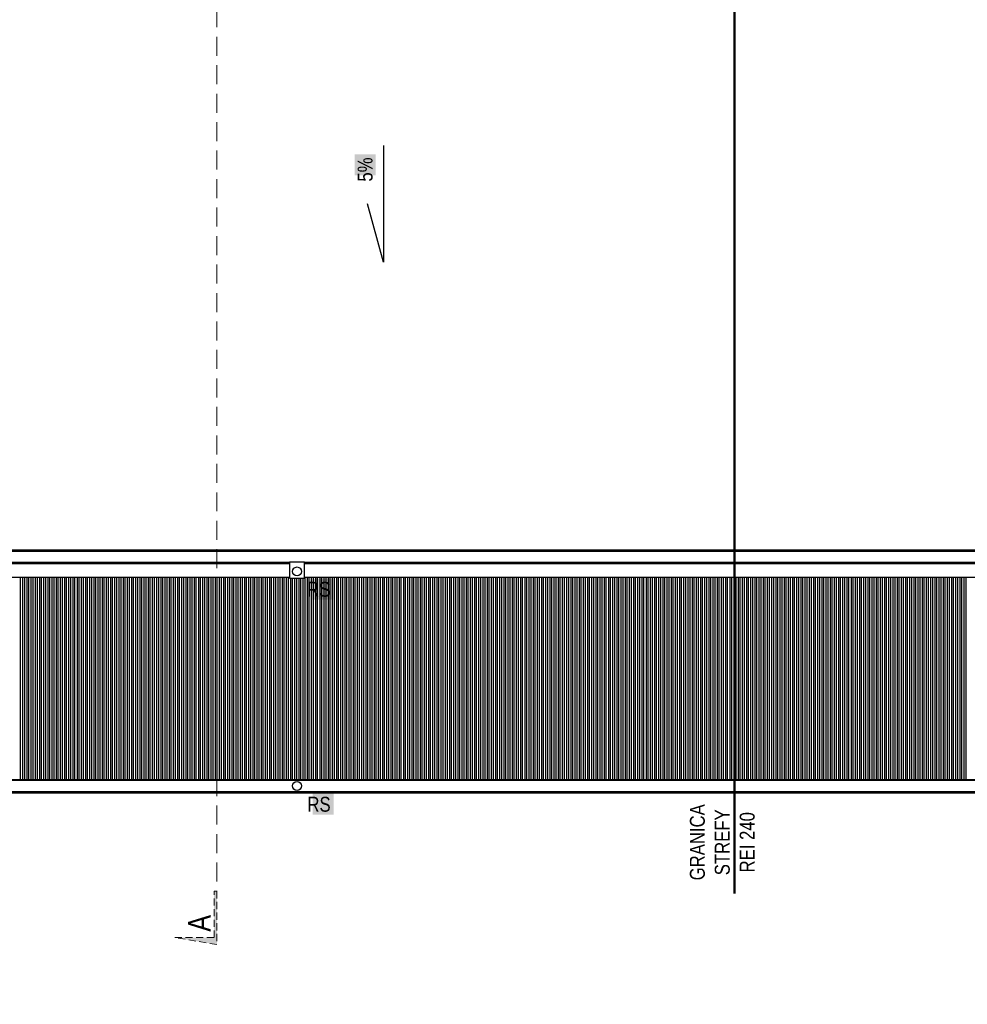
# Model space of a CAD drawing. Header units: millimetres. Extents: x 59331 to 112314, y -16110 to 34390.
# Tile 185 of 198: x 79134 to 80402, y 12269 to 13587. Entities that reach past the tile are written whole.
import ezdxf

# ---------------------------------------------------------------- set-up
doc = ezdxf.new("R2010")
doc.units = ezdxf.units.MM
doc.set_wipeout_variables(frame=1)
doc.linetypes.add('DASHED2', pattern=[0.375, 0.25, -0.125])
doc.linetypes.add('DASHEDX2', pattern=[38.1, 25.4, -12.7])
doc.layers.get('DEFPOINTS').update_dxf_attribs({"lineweight": 9})
for name, color, linetype in [('_HSA_OPIS', 43, 'Continuous'), ('_HSA_WIDOKOWE', 1, 'Continuous'), ('_HSA_WIDOKOWE_CIENKIE', 8, 'Continuous'), ('_HSA_WYM_100', 141, 'Continuous'), ('_HSA_ŚCIANY_CIENKIE', 2, 'Continuous')]:
    doc.layers.add(name, color=color, linetype=linetype)
doc.layers.add('_HSA_PRZEKROJE', color=12, linetype='DASHEDX2', lineweight=15)
doc.layers.add('_HSA_WYDZIELENIA_POŻAROWE_240_MIN', color=7, linetype='DASHED2', true_color=0xab1603)
doc.styles.add('ARIAL_100', font='Arial.ttf', dxfattribs={"width": 0.8, "height": 20})
doc.dimstyles.new('WYM_WEWN_100', dxfattribs={"dimtxt": 20, "dimasz": 2, "dimexe": 10, "dimexo": 0, "dimgap": 4, "dimtad": 1, "dimdec": 1, "dimrnd": 0.1, "dimtxsty": 'ARIAL_100', "dimblk": 'Wym-03', "dimcen": 0, "dimdle": 10, "dimse1": 1, "dimse2": 1, "dimclrt": 256, "dimazin": 2, "dimtfac": 1, "dimtdec": 1, "dimtix": 1, "dimtmove": 2, "dimatfit": 0, "dimfxl": 1, "dimtolj": 1, "dimtzin": 0, "dimarcsym": 0})

# ---------------------------------------------------------------- blocks, each defined once
blk = doc.blocks.new('*U368')
blk.add_wipeout([(-16.7, 0), (0, 0), (0, -10234), (-16.7, -10234)])
for p, q in [((-15, 0), (-15, -10234)), ((0, 0), (0, -10234))]:
    blk.add_line(p, q)
at = {"layer": '_HSA_WIDOKOWE_CIENKIE'}
blk.add_line((-16.7, 0), (-16.7, -10234), dxfattribs=at)
blk = doc.blocks.new('*U367')
blk.add_wipeout([(-16.7, 0), (0, 0), (0, -10264), (-16.7, -10264)])
for p, q in [((-15, 0), (-15, -10264)), ((0, 0), (0, -10264))]:
    blk.add_line(p, q)
at = {"layer": '_HSA_WIDOKOWE_CIENKIE'}
blk.add_line((-16.7, 0), (-16.7, -10264), dxfattribs=at)
blk = doc.blocks.new('A$Cc00aeabc')
blk.add_wipeout([(-21.4, 20), (0, 20), (0, 0), (-21.4, 0)])
blk.add_lwpolyline([(-21.4, 0), (0, 0), (0, 20), (-21.4, 20)], close=True)
at = {"layer": '_HSA_WIDOKOWE'}
blk.add_circle((-9, 10), 6, dxfattribs=at)
blk = doc.blocks.new('Wym-03')
for p, q in [((-4, 0), (4, 0)), ((0, 4), (0, -4))]:
    blk.add_line(p, q)
blk.add_lwpolyline([(-2.83, -2.83, 0.8, 0.8, 0), (2.83, 2.83, 0.05, 0.05, 0)], format="xyseb")
blk = doc.blocks.new('*D507')
at = {"layer": '_HSA_WYM_100', "color": 0, "lineweight": -2, "transparency": 16777216}
blk.add_line((76281.3, 12838.5), (76281.3, 11029.4), dxfattribs=at)
at = {"layer": 'DEFPOINTS', "color": 0, "transparency": 16777216}
for p in [(76431.3, 12840.5), (76281.3, 11027.4), (86739.3, 11027.4)]:
    blk.add_point(p, dxfattribs=at)
at = {"layer": '_HSA_WYM_100', "color": 0, "lineweight": -2, "transparency": 16777216, "xscale": 2, "yscale": 2, "zscale": 2}
for p, rotation in [((76281.3, 12840.5), 90), ((76281.3, 11027.4), 270)]:
    blk.add_blockref('Wym-03', p, dxfattribs=dict(at, rotation=rotation))
at = {"layer": '_HSA_WYM_100', "transparency": 16777216, "insert": (76267.1, 11934), "char_height": 20, "attachment_point": 5, "rotation": 90, "style": 'ARIAL_100'}
blk.add_mtext('\\A1;1813', dxfattribs=at)
blk = doc.blocks.new('*D508')
at = {"layer": '_HSA_WYM_100', "color": 0, "lineweight": -2, "transparency": 16777216}
blk.add_line((76433.3, 10877.4), (86737.3, 10877.4), dxfattribs=at)
at = {"layer": 'DEFPOINTS', "color": 0, "transparency": 16777216}
for p in [(76431.3, 12840.5), (86739.3, 12840.5), (86739.3, 10877.4)]:
    blk.add_point(p, dxfattribs=at)
at = {"layer": '_HSA_WYM_100', "color": 0, "lineweight": -2, "transparency": 16777216, "xscale": 2, "yscale": 2, "zscale": 2, "rotation": 180}
blk.add_blockref('Wym-03', (76431.3, 10877.4), dxfattribs=at)
at = {"layer": '_HSA_WYM_100', "color": 0, "lineweight": -2, "transparency": 16777216, "xscale": 2, "yscale": 2, "zscale": 2}
blk.add_blockref('Wym-03', (86739.3, 10877.4), dxfattribs=at)
at = {"layer": '_HSA_WYM_100', "transparency": 16777216, "insert": (81585.3, 10891.6), "char_height": 20, "attachment_point": 5, "style": 'ARIAL_100'}
blk.add_mtext('\\A1;10308', dxfattribs=at)
blk = doc.blocks.new('A$C5C2E07A2')
blk.add_hatch(color=256).paths.add_polyline_path([(0, 10), (0, 0), (190, 0), (165, 150), (165, 10)])
blk.add_lwpolyline([(0, 10), (0, 0), (190, 0), (165, 150), (165, 10), (0, 10)])

msp = doc.modelspace()

# ---------------------------------------------------------------- linework, layer by layer
at = {"layer": '_HSA_OPIS'}
msp.add_lwpolyline([(79620.58, 13418.12), (79620.58, 13262.12), (79599.02, 13340.12)], dxfattribs=at)
at = {"layer": '_HSA_WIDOKOWE', "ltscale": 0.5}
msp.add_line((76475.33, 12840.53), (86739.33, 12840.53), dxfattribs=at)
at = {"layer": '_HSA_WIDOKOWE_CIENKIE'}
for p, q in [((79134.97, 12570.04), (79134.97, 12840.53)), ((79138.11, 12570.04), (79138.11, 12840.53)), ((79140.57, 12570.04), (79140.57, 12840.53)), ((79143.71, 12570.04), (79143.71, 12840.53)), ((79146.17, 12570.04), (79146.17, 12840.53)), ((79149.31, 12570.04), (79149.31, 12840.53)), ((79151.77, 12570.04), (79151.77, 12840.53)), ((79154.91, 12570.04), (79154.91, 12840.53)), ((79157.36, 12570.04), (79157.36, 12840.53)), ((79160.51, 12570.04), (79160.51, 12840.53)), ((79162.96, 12570.04), (79162.96, 12840.53)), ((79166.11, 12570.04), (79166.11, 12840.53)), ((79168.56, 12570.04), (79168.56, 12840.53)), ((79171.71, 12570.04), (79171.71, 12840.53)), ((79174.16, 12570.04), (79174.16, 12840.53)), ((79177.31, 12570.04), (79177.31, 12840.53)), ((79179.76, 12570.04), (79179.76, 12840.53)), ((79182.91, 12570.04), (79182.91, 12840.53)), ((79185.36, 12570.04), (79185.36, 12840.53)), ((79188.5, 12570.04), (79188.5, 12840.53)), ((79190.96, 12570.04), (79190.96, 12840.53)), ((79194.1, 12570.04), (79194.1, 12840.53)), ((79196.56, 12570.04), (79196.56, 12840.53)), ((79199.7, 12570.04), (79199.7, 12840.53)), ((79202.16, 12570.04), (79202.16, 12840.53)), ((79205.3, 12570.04), (79205.3, 12840.53)), ((79207.76, 12570.04), (79207.76, 12840.53)), ((79210.9, 12570.04), (79210.9, 12840.53)), ((79213.36, 12570.04), (79213.36, 12840.53)), ((79216.5, 12570.04), (79216.5, 12840.53)), ((79218.96, 12570.04), (79218.96, 12840.53)), ((79222.1, 12570.04), (79222.1, 12840.53)), ((79224.55, 12570.04), (79224.55, 12840.53)), ((79227.7, 12570.04), (79227.7, 12840.53)), ((79230.15, 12570.04), (79230.15, 12840.53)), ((79233.3, 12570.04), (79233.3, 12840.53)), ((79235.75, 12570.04), (79235.75, 12840.53)), ((79238.9, 12570.04), (79238.9, 12840.53)), ((79241.35, 12570.04), (79241.35, 12840.53)), ((79244.5, 12570.04), (79244.5, 12840.53)), ((79246.95, 12570.04), (79246.95, 12840.53)), ((79250.1, 12570.04), (79250.1, 12840.53)), ((79252.55, 12570.04), (79252.55, 12840.53)), ((79255.69, 12570.04), (79255.69, 12840.53)), ((79258.15, 12570.04), (79258.15, 12840.53)), ((79261.29, 12570.04), (79261.29, 12840.53)), ((79263.75, 12570.04), (79263.75, 12840.53)), ((79266.89, 12570.04), (79266.89, 12840.53)), ((79269.35, 12570.04), (79269.35, 12840.53)), ((79272.49, 12570.04), (79272.49, 12840.53)), ((79274.95, 12570.04), (79274.95, 12840.53)), ((79278.09, 12570.04), (79278.09, 12840.53)), ((79280.55, 12570.04), (79280.55, 12840.53)), ((79283.69, 12570.04), (79283.69, 12840.53)), ((79286.15, 12570.04), (79286.15, 12840.53)), ((79289.29, 12570.04), (79289.29, 12840.53)), ((79291.74, 12570.04), (79291.74, 12840.53)), ((79294.89, 12570.04), (79294.89, 12840.53)), ((79297.34, 12570.04), (79297.34, 12840.53)), ((79300.49, 12570.04), (79300.49, 12840.53)), ((79302.94, 12570.04), (79302.94, 12840.53)), ((79306.09, 12570.04), (79306.09, 12840.53)), ((79308.54, 12570.04), (79308.54, 12840.53)), ((79311.69, 12570.04), (79311.69, 12840.53)), ((79314.14, 12570.04), (79314.14, 12840.53)), ((79317.29, 12570.04), (79317.29, 12840.53)), ((79319.74, 12570.04), (79319.74, 12840.53)), ((79322.88, 12570.04), (79322.88, 12840.53)), ((79325.34, 12570.04), (79325.34, 12840.53)), ((79328.48, 12570.04), (79328.48, 12840.53)), ((79330.94, 12570.04), (79330.94, 12840.53)), ((79334.08, 12570.04), (79334.08, 12840.53)), ((79336.54, 12570.04), (79336.54, 12840.53)), ((79339.68, 12570.04), (79339.68, 12840.53)), ((79342.14, 12570.04), (79342.14, 12840.53)), ((79345.28, 12570.04), (79345.28, 12840.53)), ((79347.74, 12570.04), (79347.74, 12840.53)), ((79350.88, 12570.04), (79350.88, 12840.53)), ((79353.34, 12570.04), (79353.34, 12840.53)), ((79356.48, 12570.04), (79356.48, 12840.53)), ((79358.93, 12570.04), (79358.93, 12840.53)), ((79362.08, 12570.04), (79362.08, 12840.53)), ((79364.53, 12570.04), (79364.53, 12840.53)), ((79367.68, 12570.04), (79367.68, 12840.53)), ((79370.13, 12570.04), (79370.13, 12840.53)), ((79373.28, 12570.04), (79373.28, 12840.53)), ((79375.73, 12570.04), (79375.73, 12840.53)), ((79378.88, 12570.04), (79378.88, 12840.53)), ((79381.33, 12570.04), (79381.33, 12840.53)), ((79384.48, 12570.04), (79384.48, 12840.53)), ((79386.93, 12570.04), (79386.93, 12840.53)), ((79390.07, 12570.04), (79390.07, 12840.53)), ((79392.53, 12570.04), (79392.53, 12840.53)), ((79395.67, 12570.04), (79395.67, 12840.53)), ((79398.13, 12570.04), (79398.13, 12840.53)), ((79401.27, 12570.04), (79401.27, 12840.53)), ((79403.73, 12570.04), (79403.73, 12840.53)), ((79406.87, 12570.04), (79406.87, 12840.53)), ((79409.33, 12570.04), (79409.33, 12840.53)), ((79412.47, 12570.04), (79412.47, 12840.53)), ((79414.93, 12570.04), (79414.93, 12840.53)), ((79418.07, 12570.04), (79418.07, 12840.53)), ((79420.53, 12570.04), (79420.53, 12840.53)), ((79423.67, 12570.04), (79423.67, 12840.53)), ((79426.12, 12570.04), (79426.12, 12840.53)), ((79429.27, 12570.04), (79429.27, 12840.53)), ((79431.72, 12570.04), (79431.72, 12840.53)), ((79434.87, 12570.04), (79434.87, 12840.53)), ((79437.32, 12570.04), (79437.32, 12840.53)), ((79440.47, 12570.04), (79440.47, 12840.53)), ((79442.92, 12570.04), (79442.92, 12840.53)), ((79446.07, 12570.04), (79446.07, 12840.53)), ((79448.52, 12570.04), (79448.52, 12840.53)), ((79451.67, 12570.04), (79451.67, 12840.53)), ((79454.12, 12570.04), (79454.12, 12840.53)), ((79457.26, 12570.04), (79457.26, 12840.53)), ((79459.72, 12570.04), (79459.72, 12840.53)), ((79462.86, 12570.04), (79462.86, 12840.53)), ((79465.32, 12570.04), (79465.32, 12840.53)), ((79468.46, 12570.04), (79468.46, 12840.53)), ((79470.92, 12570.04), (79470.92, 12840.53)), ((79474.06, 12570.04), (79474.06, 12840.53)), ((79476.52, 12570.04), (79476.52, 12840.53)), ((79479.66, 12570.04), (79479.66, 12840.53)), ((79482.12, 12570.04), (79482.12, 12840.53)), ((79485.26, 12570.04), (79485.26, 12840.53)), ((79487.72, 12570.04), (79487.72, 12840.53)), ((79490.86, 12570.04), (79490.86, 12840.53)), ((79493.31, 12570.04), (79493.31, 12840.53)), ((79496.46, 12570.04), (79496.46, 12840.53)), ((79498.91, 12570.04), (79498.91, 12840.53)), ((79502.06, 12570.04), (79502.06, 12840.53)), ((79504.51, 12570.04), (79504.51, 12840.53)), ((79507.66, 12570.04), (79507.66, 12840.53)), ((79510.11, 12570.04), (79510.11, 12840.53)), ((79513.26, 12570.04), (79513.26, 12840.53)), ((79515.71, 12570.04), (79515.71, 12840.53)), ((79518.86, 12570.04), (79518.86, 12840.53)), ((79521.31, 12570.04), (79521.31, 12840.53)), ((79524.45, 12570.04), (79524.45, 12840.53)), ((79526.91, 12570.04), (79526.91, 12840.53)), ((79530.05, 12570.04), (79530.05, 12840.53)), ((79532.51, 12570.04), (79532.51, 12840.53)), ((79535.65, 12570.04), (79535.65, 12840.53)), ((79538.11, 12570.04), (79538.11, 12840.53)), ((79541.25, 12570.04), (79541.25, 12840.53)), ((79543.71, 12570.04), (79543.71, 12840.53)), ((79546.85, 12570.04), (79546.85, 12840.53)), ((79549.31, 12570.04), (79549.31, 12840.53)), ((79552.45, 12570.04), (79552.45, 12840.53)), ((79554.91, 12570.04), (79554.91, 12840.53)), ((79558.05, 12570.04), (79558.05, 12840.53)), ((79560.5, 12570.04), (79560.5, 12840.53)), ((79563.65, 12570.04), (79563.65, 12840.53)), ((79566.1, 12570.04), (79566.1, 12840.53)), ((79569.25, 12570.04), (79569.25, 12840.53)), ((79571.7, 12570.04), (79571.7, 12840.53)), ((79574.85, 12570.04), (79574.85, 12840.53)), ((79577.3, 12570.04), (79577.3, 12840.53)), ((79580.45, 12570.04), (79580.45, 12840.53)), ((79582.9, 12570.04), (79582.9, 12840.53)), ((79586.05, 12570.04), (79586.05, 12840.53)), ((79588.5, 12570.04), (79588.5, 12840.53)), ((79591.64, 12570.04), (79591.64, 12840.53)), ((79594.1, 12570.04), (79594.1, 12840.53)), ((79597.24, 12570.04), (79597.24, 12840.53)), ((79599.7, 12570.04), (79599.7, 12840.53)), ((79602.84, 12570.04), (79602.84, 12840.53)), ((79605.3, 12570.04), (79605.3, 12840.53)), ((79608.44, 12570.04), (79608.44, 12840.53)), ((79610.9, 12570.04), (79610.9, 12840.53)), ((79614.04, 12570.04), (79614.04, 12840.53)), ((79616.5, 12570.04), (79616.5, 12840.53)), ((79619.64, 12570.04), (79619.64, 12840.53)), ((79622.1, 12570.04), (79622.1, 12840.53)), ((79625.24, 12570.04), (79625.24, 12840.53)), ((79627.69, 12570.04), (79627.69, 12840.53)), ((79630.84, 12570.04), (79630.84, 12840.53)), ((79633.29, 12570.04), (79633.29, 12840.53)), ((79636.44, 12570.04), (79636.44, 12840.53)), ((79638.89, 12570.04), (79638.89, 12840.53)), ((79642.04, 12570.04), (79642.04, 12840.53)), ((79644.49, 12570.04), (79644.49, 12840.53)), ((79647.64, 12570.04), (79647.64, 12840.53)), ((79650.09, 12570.04), (79650.09, 12840.53)), ((79653.24, 12570.04), (79653.24, 12840.53)), ((79655.69, 12570.04), (79655.69, 12840.53)), ((79658.83, 12570.04), (79658.83, 12840.53)), ((79661.29, 12570.04), (79661.29, 12840.53)), ((79664.43, 12570.04), (79664.43, 12840.53)), ((79666.89, 12570.04), (79666.89, 12840.53)), ((79670.03, 12570.04), (79670.03, 12840.53)), ((79672.49, 12570.04), (79672.49, 12840.53)), ((79675.63, 12570.04), (79675.63, 12840.53)), ((79678.09, 12570.04), (79678.09, 12840.53)), ((79681.23, 12570.04), (79681.23, 12840.53)), ((79683.69, 12570.04), (79683.69, 12840.53)), ((79686.83, 12570.04), (79686.83, 12840.53)), ((79689.29, 12570.04), (79689.29, 12840.53)), ((79692.43, 12570.04), (79692.43, 12840.53)), ((79694.88, 12570.04), (79694.88, 12840.53)), ((79698.03, 12570.04), (79698.03, 12840.53)), ((79700.48, 12570.04), (79700.48, 12840.53)), ((79703.63, 12570.04), (79703.63, 12840.53)), ((79706.08, 12570.04), (79706.08, 12840.53)), ((79709.23, 12570.04), (79709.23, 12840.53)), ((79711.68, 12570.04), (79711.68, 12840.53)), ((79714.83, 12570.04), (79714.83, 12840.53)), ((79717.28, 12570.04), (79717.28, 12840.53)), ((79720.43, 12570.04), (79720.43, 12840.53)), ((79722.88, 12570.04), (79722.88, 12840.53)), ((79726.02, 12570.04), (79726.02, 12840.53)), ((79728.48, 12570.04), (79728.48, 12840.53)), ((79731.62, 12570.04), (79731.62, 12840.53)), ((79734.08, 12570.04), (79734.08, 12840.53)), ((79737.22, 12570.04), (79737.22, 12840.53)), ((79739.68, 12570.04), (79739.68, 12840.53)), ((79742.82, 12570.04), (79742.82, 12840.53)), ((79745.28, 12570.04), (79745.28, 12840.53)), ((79748.42, 12570.04), (79748.42, 12840.53)), ((79750.88, 12570.04), (79750.88, 12840.53)), ((79754.02, 12570.04), (79754.02, 12840.53)), ((79756.48, 12570.04), (79756.48, 12840.53)), ((79759.62, 12570.04), (79759.62, 12840.53)), ((79762.07, 12570.04), (79762.07, 12840.53)), ((79765.22, 12570.04), (79765.22, 12840.53)), ((79767.67, 12570.04), (79767.67, 12840.53)), ((79770.82, 12570.04), (79770.82, 12840.53)), ((79773.27, 12570.04), (79773.27, 12840.53)), ((79776.42, 12570.04), (79776.42, 12840.53)), ((79778.87, 12570.04), (79778.87, 12840.53)), ((79782.02, 12570.04), (79782.02, 12840.53)), ((79784.47, 12570.04), (79784.47, 12840.53)), ((79787.62, 12570.04), (79787.62, 12840.53)), ((79790.07, 12570.04), (79790.07, 12840.53)), ((79793.21, 12570.04), (79793.21, 12840.53)), ((79795.67, 12570.04), (79795.67, 12840.53)), ((79798.81, 12570.04), (79798.81, 12840.53)), ((79801.27, 12570.04), (79801.27, 12840.53)), ((79804.41, 12570.04), (79804.41, 12840.53)), ((79806.87, 12570.04), (79806.87, 12840.53)), ((79810.01, 12570.04), (79810.01, 12840.53)), ((79812.47, 12570.04), (79812.47, 12840.53)), ((79815.61, 12570.04), (79815.61, 12840.53)), ((79818.07, 12570.04), (79818.07, 12840.53)), ((79821.21, 12570.04), (79821.21, 12840.53)), ((79823.67, 12570.04), (79823.67, 12840.53)), ((79826.81, 12570.04), (79826.81, 12840.53)), ((79829.26, 12570.04), (79829.26, 12840.53)), ((79832.41, 12570.04), (79832.41, 12840.53)), ((79834.86, 12570.04), (79834.86, 12840.53)), ((79838.01, 12570.04), (79838.01, 12840.53)), ((79840.46, 12570.04), (79840.46, 12840.53)), ((79843.61, 12570.04), (79843.61, 12840.53)), ((79846.06, 12570.04), (79846.06, 12840.53)), ((79849.21, 12570.04), (79849.21, 12840.53)), ((79851.66, 12570.04), (79851.66, 12840.53)), ((79854.81, 12570.04), (79854.81, 12840.53)), ((79857.26, 12570.04), (79857.26, 12840.53)), ((79860.4, 12570.04), (79860.4, 12840.53)), ((79862.86, 12570.04), (79862.86, 12840.53)), ((79866, 12570.04), (79866, 12840.53)), ((79868.46, 12570.04), (79868.46, 12840.53)), ((79871.6, 12570.04), (79871.6, 12840.53)), ((79874.06, 12570.04), (79874.06, 12840.53)), ((79877.2, 12570.04), (79877.2, 12840.53)), ((79879.66, 12570.04), (79879.66, 12840.53)), ((79882.8, 12570.04), (79882.8, 12840.53)), ((79885.26, 12570.04), (79885.26, 12840.53)), ((79888.4, 12570.04), (79888.4, 12840.53)), ((79890.86, 12570.04), (79890.86, 12840.53)), ((79894, 12570.04), (79894, 12840.53)), ((79896.45, 12570.04), (79896.45, 12840.53)), ((79899.6, 12570.04), (79899.6, 12840.53)), ((79902.05, 12570.04), (79902.05, 12840.53)), ((79905.2, 12570.04), (79905.2, 12840.53)), ((79907.65, 12570.04), (79907.65, 12840.53)), ((79910.8, 12570.04), (79910.8, 12840.53)), ((79913.25, 12570.04), (79913.25, 12840.53)), ((79916.4, 12570.04), (79916.4, 12840.53)), ((79918.85, 12570.04), (79918.85, 12840.53)), ((79921.99, 12570.04), (79921.99, 12840.53)), ((79924.45, 12570.04), (79924.45, 12840.53)), ((79927.59, 12570.04), (79927.59, 12840.53)), ((79930.05, 12570.04), (79930.05, 12840.53)), ((79933.19, 12570.04), (79933.19, 12840.53)), ((79935.65, 12570.04), (79935.65, 12840.53)), ((79938.79, 12570.04), (79938.79, 12840.53)), ((79941.25, 12570.04), (79941.25, 12840.53)), ((79944.39, 12570.04), (79944.39, 12840.53)), ((79946.85, 12570.04), (79946.85, 12840.53)), ((79949.99, 12570.04), (79949.99, 12840.53)), ((79952.45, 12570.04), (79952.45, 12840.53)), ((79955.59, 12570.04), (79955.59, 12840.53)), ((79958.05, 12570.04), (79958.05, 12840.53)), ((79961.19, 12570.04), (79961.19, 12840.53)), ((79963.64, 12570.04), (79963.64, 12840.53)), ((79966.79, 12570.04), (79966.79, 12840.53)), ((79969.24, 12570.04), (79969.24, 12840.53)), ((79972.39, 12570.04), (79972.39, 12840.53)), ((79974.84, 12570.04), (79974.84, 12840.53)), ((79977.99, 12570.04), (79977.99, 12840.53)), ((79980.44, 12570.04), (79980.44, 12840.53)), ((79983.59, 12570.04), (79983.59, 12840.53)), ((79986.04, 12570.04), (79986.04, 12840.53)), ((79989.18, 12570.04), (79989.18, 12840.53)), ((79991.64, 12570.04), (79991.64, 12840.53)), ((79994.78, 12570.04), (79994.78, 12840.53)), ((79997.24, 12570.04), (79997.24, 12840.53)), ((80000.38, 12570.04), (80000.38, 12840.53)), ((80002.84, 12570.04), (80002.84, 12840.53)), ((80005.98, 12570.04), (80005.98, 12840.53)), ((80008.44, 12570.04), (80008.44, 12840.53)), ((80011.58, 12570.04), (80011.58, 12840.53)), ((80014.04, 12570.04), (80014.04, 12840.53)), ((80017.18, 12570.04), (80017.18, 12840.53)), ((80019.64, 12570.04), (80019.64, 12840.53)), ((80022.78, 12570.04), (80022.78, 12840.53)), ((80025.24, 12570.04), (80025.24, 12840.53)), ((80028.38, 12570.04), (80028.38, 12840.53)), ((80030.83, 12570.04), (80030.83, 12840.53)), ((80033.98, 12570.04), (80033.98, 12840.53)), ((80036.43, 12570.04), (80036.43, 12840.53)), ((80039.58, 12570.04), (80039.58, 12840.53)), ((80042.03, 12570.04), (80042.03, 12840.53)), ((80045.18, 12570.04), (80045.18, 12840.53)), ((80047.63, 12570.04), (80047.63, 12840.53)), ((80050.78, 12570.04), (80050.78, 12840.53)), ((80053.23, 12570.04), (80053.23, 12840.53)), ((80056.37, 12570.04), (80056.37, 12840.53)), ((80058.83, 12570.04), (80058.83, 12840.53)), ((80061.97, 12570.04), (80061.97, 12840.53)), ((80064.43, 12570.04), (80064.43, 12840.53)), ((80067.57, 12570.04), (80067.57, 12840.53)), ((80070.03, 12570.04), (80070.03, 12840.53)), ((80073.17, 12570.04), (80073.17, 12840.53)), ((80075.63, 12570.04), (80075.63, 12840.53)), ((80078.77, 12570.04), (80078.77, 12840.53)), ((80081.23, 12570.04), (80081.23, 12840.53)), ((80084.37, 12570.04), (80084.37, 12840.53)), ((80086.83, 12570.04), (80086.83, 12840.53)), ((80089.97, 12570.04), (80089.97, 12840.53)), ((80092.43, 12570.04), (80092.43, 12840.53)), ((80095.57, 12570.04), (80095.57, 12840.53)), ((80098.02, 12570.04), (80098.02, 12840.53)), ((80101.17, 12570.04), (80101.17, 12840.53)), ((80103.62, 12570.04), (80103.62, 12840.53)), ((80106.77, 12570.04), (80106.77, 12840.53)), ((80109.22, 12570.04), (80109.22, 12840.53)), ((80112.37, 12570.04), (80112.37, 12840.53)), ((80114.82, 12570.04), (80114.82, 12840.53)), ((80117.97, 12570.04), (80117.97, 12840.53)), ((80120.42, 12570.04), (80120.42, 12840.53)), ((80123.56, 12570.04), (80123.56, 12840.53)), ((80126.02, 12570.04), (80126.02, 12840.53)), ((80129.16, 12570.04), (80129.16, 12840.53)), ((80131.62, 12570.04), (80131.62, 12840.53)), ((80134.76, 12570.04), (80134.76, 12840.53)), ((80137.22, 12570.04), (80137.22, 12840.53)), ((80140.36, 12570.04), (80140.36, 12840.53)), ((80142.82, 12570.04), (80142.82, 12840.53)), ((80145.96, 12570.04), (80145.96, 12840.53)), ((80148.42, 12570.04), (80148.42, 12840.53)), ((80151.56, 12570.04), (80151.56, 12840.53)), ((80154.02, 12570.04), (80154.02, 12840.53)), ((80157.16, 12570.04), (80157.16, 12840.53)), ((80159.62, 12570.04), (80159.62, 12840.53)), ((80162.76, 12570.04), (80162.76, 12840.53)), ((80165.21, 12570.04), (80165.21, 12840.53)), ((80168.36, 12570.04), (80168.36, 12840.53)), ((80170.81, 12570.04), (80170.81, 12840.53)), ((80173.96, 12570.04), (80173.96, 12840.53)), ((80176.41, 12570.04), (80176.41, 12840.53)), ((80179.56, 12570.04), (80179.56, 12840.53)), ((80182.01, 12570.04), (80182.01, 12840.53)), ((80185.16, 12570.04), (80185.16, 12840.53)), ((80187.61, 12570.04), (80187.61, 12840.53)), ((80190.75, 12570.04), (80190.75, 12840.53)), ((80193.21, 12570.04), (80193.21, 12840.53)), ((80196.35, 12570.04), (80196.35, 12840.53)), ((80198.81, 12570.04), (80198.81, 12840.53)), ((80201.95, 12570.04), (80201.95, 12840.53)), ((80204.41, 12570.04), (80204.41, 12840.53)), ((80207.55, 12570.04), (80207.55, 12840.53)), ((80210.01, 12570.04), (80210.01, 12840.53)), ((80213.15, 12570.04), (80213.15, 12840.53)), ((80215.61, 12570.04), (80215.61, 12840.53)), ((80218.75, 12570.04), (80218.75, 12840.53)), ((80221.21, 12570.04), (80221.21, 12840.53)), ((80224.35, 12570.04), (80224.35, 12840.53)), ((80226.81, 12570.04), (80226.81, 12840.53)), ((80229.95, 12570.04), (80229.95, 12840.53)), ((80232.4, 12570.04), (80232.4, 12840.53)), ((80235.55, 12570.04), (80235.55, 12840.53)), ((80238, 12570.04), (80238, 12840.53)), ((80241.15, 12570.04), (80241.15, 12840.53)), ((80243.6, 12570.04), (80243.6, 12840.53)), ((80246.75, 12570.04), (80246.75, 12840.53)), ((80249.2, 12570.04), (80249.2, 12840.53)), ((80252.35, 12570.04), (80252.35, 12840.53)), ((80254.8, 12570.04), (80254.8, 12840.53)), ((80257.94, 12570.04), (80257.94, 12840.53)), ((80260.4, 12570.04), (80260.4, 12840.53)), ((80263.54, 12570.04), (80263.54, 12840.53)), ((80266, 12570.04), (80266, 12840.53)), ((80269.14, 12570.04), (80269.14, 12840.53)), ((80271.6, 12570.04), (80271.6, 12840.53)), ((80274.74, 12570.04), (80274.74, 12840.53)), ((80277.2, 12570.04), (80277.2, 12840.53)), ((80280.34, 12570.04), (80280.34, 12840.53)), ((80282.8, 12570.04), (80282.8, 12840.53)), ((80285.94, 12570.04), (80285.94, 12840.53)), ((80288.4, 12570.04), (80288.4, 12840.53)), ((80291.54, 12570.04), (80291.54, 12840.53)), ((80294, 12570.04), (80294, 12840.53)), ((80297.14, 12570.04), (80297.14, 12840.53)), ((80299.59, 12570.04), (80299.59, 12840.53)), ((80302.74, 12570.04), (80302.74, 12840.53)), ((80305.19, 12570.04), (80305.19, 12840.53)), ((80308.34, 12570.04), (80308.34, 12840.53)), ((80310.79, 12570.04), (80310.79, 12840.53)), ((80313.94, 12570.04), (80313.94, 12840.53)), ((80316.39, 12570.04), (80316.39, 12840.53)), ((80319.54, 12570.04), (80319.54, 12840.53)), ((80321.99, 12570.04), (80321.99, 12840.53)), ((80325.13, 12570.04), (80325.13, 12840.53)), ((80327.59, 12570.04), (80327.59, 12840.53)), ((80330.73, 12570.04), (80330.73, 12840.53)), ((80333.19, 12570.04), (80333.19, 12840.53)), ((80336.33, 12570.04), (80336.33, 12840.53)), ((80338.79, 12570.04), (80338.79, 12840.53)), ((80341.93, 12570.04), (80341.93, 12840.53)), ((80344.39, 12570.04), (80344.39, 12840.53)), ((80347.53, 12570.04), (80347.53, 12840.53)), ((80349.99, 12570.04), (80349.99, 12840.53)), ((80353.13, 12570.04), (80353.13, 12840.53)), ((80355.59, 12570.04), (80355.59, 12840.53)), ((80358.73, 12570.04), (80358.73, 12840.53)), ((80361.18, 12570.04), (80361.18, 12840.53)), ((80364.33, 12570.04), (80364.33, 12840.53)), ((80366.78, 12570.04), (80366.78, 12840.53)), ((80369.93, 12570.04), (80369.93, 12840.53)), ((80372.38, 12570.04), (80372.38, 12840.53)), ((80375.53, 12570.04), (80375.53, 12840.53)), ((80377.98, 12570.04), (80377.98, 12840.53)), ((80381.13, 12570.04), (80381.13, 12840.53)), ((80383.58, 12570.04), (80383.58, 12840.53)), ((80386.73, 12570.04), (80386.73, 12840.53)), ((80389.18, 12570.04), (80389.18, 12840.53)), ((80392.32, 12570.04), (80392.32, 12840.53)), ((80394.78, 12570.04), (80394.78, 12840.53)), ((80397.92, 12570.04), (80397.92, 12840.53)), ((80400.38, 12570.04), (80400.38, 12840.53))]:
    msp.add_line(p, q, dxfattribs=at)

# ---------------------------------------------------------------- block references
at = {"layer": '_HSA_PRZEKROJE', "linetype": 'Continuous', "xscale": -0.3750000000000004, "yscale": 0.3750000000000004, "zscale": 0.3750000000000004, "rotation": 90}
msp.add_blockref('A$C5C2E07A2', (79397.59, 12420.31), dxfattribs=at)
at = {"layer": '_HSA_WIDOKOWE', "rotation": 90.00000000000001}
msp.add_blockref('*U367', (76475.33, 12875.59), dxfattribs=at)

# ---------------------------------------------------------------- texts
at = {"layer": '_HSA_OPIS', "insert": (79586.02, 13402.21), "char_height": 20, "attachment_point": 3, "rotation": 90, "style": 'ARIAL_100', "bg_fill": 1, "box_fill_scale": 1.2, "bg_fill_color": 256, "bg_fill_true_color": 16777214, "bg_fill_transparency": 0}
msp.add_mtext_dynamic_manual_height_columns('5%', width=20, gutter_width=15, heights=[0], dxfattribs=at)
at = {"layer": '_HSA_OPIS', "insert": (79549.5, 12834.39), "char_height": 20, "attachment_point": 3, "style": 'ARIAL_100', "bg_fill": 1, "box_fill_scale": 1.2, "bg_fill_color": 256, "bg_fill_true_color": 16777214, "bg_fill_transparency": 0}
msp.add_mtext_dynamic_manual_height_columns('RS', width=20, gutter_width=15, heights=[0], dxfattribs=at)
at = {"layer": '_HSA_PRZEKROJE', "insert": (79359.17, 12388.62), "char_height": 30, "attachment_point": 3, "rotation": 90, "style": 'ARIAL_100'}
msp.add_mtext_dynamic_manual_height_columns('A', width=123.646, gutter_width=100, heights=[0], dxfattribs=at)
at = {"layer": '_HSA_WYDZIELENIA_POŻAROWE_240_MIN', "insert": (80030.65, 12386.37), "char_height": 20, "width": 198.9867, "attachment_point": 1, "rotation": 90, "style": 'ARIAL_100'}
msp.add_mtext('\\pxqc;GRANICA\\PSTREFY\\PREI 240', dxfattribs=at)

# ---------------------------------------------------------------- next in the draw order: linework, layer by layer
at = {"layer": '_HSA_ŚCIANY_CIENKIE', "ltscale": 10}
msp.add_line((86739.33, 12876.59), (76475.33, 12876.59), dxfattribs=at)

# ---------------------------------------------------------------- next in the draw order: block references
at = {"layer": '_HSA_WIDOKOWE', "rotation": 90.00000000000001}
msp.add_blockref('*U368', (76505.33, 12568.81), dxfattribs=at)

# ---------------------------------------------------------------- next in the draw order: linework, layer by layer
at = {"layer": '_HSA_PRZEKROJE'}
msp.add_line((79397.59, 14821.01), (79397.59, 12420.31), dxfattribs=at)
at = {"layer": '_HSA_WIDOKOWE'}
msp.add_circle((79504.96, 12561.31), 6, dxfattribs=at)
at = {"layer": '_HSA_WYDZIELENIA_POŻAROWE_240_MIN', "ltscale": 50, "const_width": 3}
msp.add_lwpolyline([(80090.33, 14903.53), (80090.33, 12417.11)], dxfattribs=at)
at = {"layer": '_HSA_ŚCIANY_CIENKIE', "ltscale": 10}
msp.add_lwpolyline([(76505.33, 12840.53), (76505.33, 12570.04), (86739.33, 12570.04)], dxfattribs=at)

# ---------------------------------------------------------------- next in the draw order: texts
at = {"layer": '_HSA_OPIS', "insert": (79549.87, 12546.74), "char_height": 20, "attachment_point": 3, "style": 'ARIAL_100', "bg_fill": 1, "box_fill_scale": 1.2, "bg_fill_color": 256, "bg_fill_true_color": 16777214, "bg_fill_transparency": 0}
msp.add_mtext_dynamic_manual_height_columns('RS', width=20, gutter_width=15, heights=[0], dxfattribs=at)

# ---------------------------------------------------------------- next in the draw order: block references
at = {"layer": '_HSA_WIDOKOWE_CIENKIE', "ltscale": 10, "rotation": 270}
msp.add_blockref('A$Cc00aeabc', (79494.96, 12839.22), dxfattribs=at)

# ---------------------------------------------------------------- next in the draw order: dimensions: what is measured, and where the dimension line sits
at = {"layer": '_HSA_WYM_100'}
dim = msp.add_linear_dim(base=(76281.33, 11027.42), p1=(76431.33, 12840.53), p2=(86739.33, 11027.42), angle=90, dimstyle='WYM_WEWN_100', override={"dimrnd": 0.5}, dxfattribs=at)
dim.commit()
dim.dimension.update_dxf_attribs({"geometry": '*D507', "text_midpoint": (76267.11, 11933.98)})
dim = msp.add_aligned_dim(p1=(76431.33, 12840.53), p2=(86739.33, 12840.53), distance=-1963.1, dimstyle='WYM_WEWN_100', override={"dimrnd": 0.5}, dxfattribs=at)
dim.commit()
dim.dimension.update_dxf_attribs({"geometry": '*D508', "text_midpoint": (81585.33, 10891.64)})

doc.saveas('drawing.dxf')
